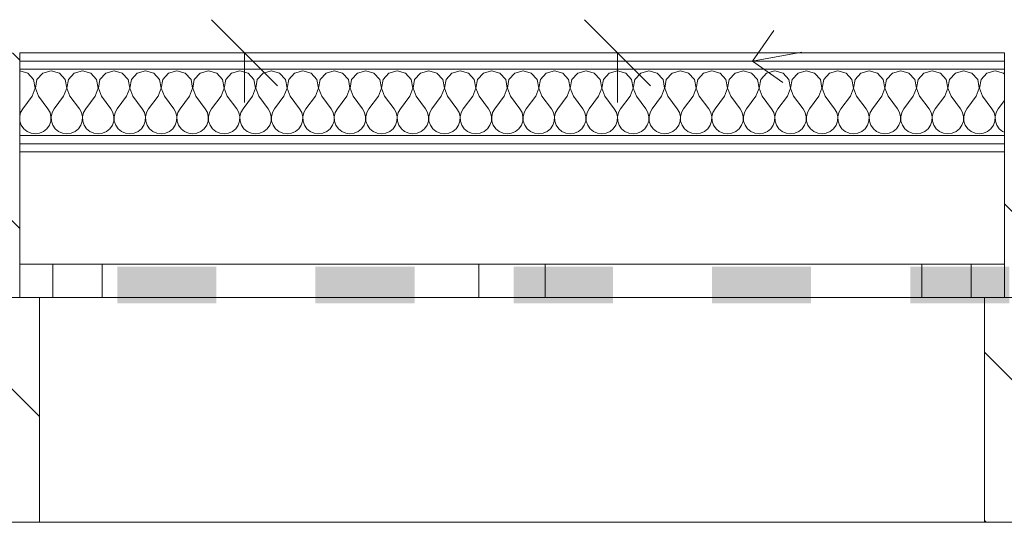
# Model space of a CAD drawing. Header units: millimetres. Extents: x -146116 to 602001, y -318793 to 100489.
# Tile 34 of 100: x 304709 to 306199, y -110307 to -109541. Entities that reach past the tile are written whole.
import ezdxf
from ezdxf.enums import TextEntityAlignment as Align

# ---------------------------------------------------------------- set-up
doc = ezdxf.new("R2010")
doc.units = ezdxf.units.MM
doc.header["$LTSCALE"] = 0.1
doc.header["$MEASUREMENT"] = 0
doc.linetypes.add('eks Rzut piętra I$0$Krawędzie ukryte', pattern=[391.222223, 282.222223, -109])
doc.layers.get('0').update_dxf_attribs({"color": 8})
for name, color, linetype, lineweight in [('eks Rzut piętra I$0$01 UWAGI_Nr_pióra__6', 8, 'Continuous', 13), ('eks Rzut piętra I$0$2D - Ogólne_Nr_pióra__38', 8, 'Continuous', 13), ('eks Rzut piętra I$0$Nowe_220-A Ściany_Nr_pióra__27', 8, 'Continuous', 25), ('eks Rzut piętra I$0$Nowe_320-W Umeblowanie_Nr_pióra__6', 8, 'Continuous', 13), ('eks Rzut piętra I$0$Nowe_Konstrukcja - Ściany zew_Nr_pióra__1', 8, 'Continuous', 13), ('eks Rzut piętra I$0$Nowe_Konstrukcja - Ściany zew_Nr_pióra__47', 8, 'Continuous', 15), ('eks Rzut piętra I$0$Nowe_Konstrukcja - Ściany zew_Nr_pióra__67', 8, 'Continuous', 13), ('eks Rzut piętra I$0$poziom_2 (1)_6_0_Nr_pióra__21_Nr_pióra__7', 8, 'Continuous', 18), ('eks Rzut piętra I$0$poziom_2 (1)_6_Konstrukcja - Ściany zew_Nr_pióra__107_Nr_pióra__12', 8, 'Continuous', 18), ('eks Rzut piętra I$0$poziom_2 (1)_6_Konstrukcja - Ściany zew_Nr_pióra__27_Nr_pióra__7', 8, 'Continuous', 18), ('eks Rzut piętra I$0$poziom_2 (1)_6_Konstrukcja - Ściany zew_Nr_pióra__87_Nr_pióra__6', 8, 'Continuous', 18), ('eks Rzut piętra I$0$poziom_2 (1)_6_Okna ArchiCADa_Nr_pióra__101_Nr_pióra__252', 8, 'Continuous', 18), ('eks Rzut piętra I$0$poziom_2 (1)_6_Okna ArchiCADa_Nr_pióra__27_Nr_pióra__7', 8, 'Continuous', 18), ('eks Rzut piętra I$0$poziom_2 (1)_6_Okna ArchiCADa_Nr_pióra__81_Nr_pióra__6', 8, 'Continuous', 18)]:
    doc.layers.add(name, color=color, linetype=linetype, lineweight=lineweight)
doc.layers.add('eks Rzut piętra I$0$Nowe_Konstrukcja - Ściany zew', color=8, linetype='Continuous')
doc.layers.add('REWIZJA_1', color=6, linetype='Continuous')
doc.styles.add('eks Rzut piętra I$0$GENERATED_STYLE_1', font='arial.ttf')
pattern_1 = [(135, (247705.95, -72963.92), (127.2792, 127.2792), [])]

# ---------------------------------------------------------------- blocks, each defined once
blk = doc.blocks.new('*X125')
at = {"layer": 'eks Rzut piętra I$0$2D - Ogólne_Nr_pióra__38', "linetype": 'Continuous', "lineweight": 13}
for points in [[(91050.6, -22954.6), (90997.3, -22954.6), (90997.3, -23104.6), (91050.6, -23104.6)], [(91050.6, -22954.6), (91050.6, -23104.6), (91053, -23104.6), (91053, -22954.6)], [(91050.6, -23254.6), (90997.3, -23254.6), (90997.3, -23404.6), (91050.6, -23404.6)], [(91050.6, -23254.6), (91050.6, -23404.6), (91053, -23404.6), (91053, -23254.6)], [(91050.6, -23554.6), (90997.3, -23554.6), (90997.3, -23704.6), (91050.6, -23704.6)], [(91050.6, -23554.6), (91050.6, -23704.6), (91053, -23704.6), (91053, -23554.6)], [(91050.6, -23854.6), (90997.3, -23854.6), (90997.3, -24004.6), (91050.6, -24004.6)], [(91050.6, -23854.6), (91050.6, -24004.6), (91053, -24004.6), (91053, -23854.6)], [(91050.6, -24154.6), (90997.3, -24154.6), (90997.3, -24304.6), (91050.6, -24304.6)], [(91050.6, -24154.6), (91050.6, -24304.6), (91053, -24304.6), (91053, -24154.6)]]:
    blk.add_hatch(color=30, dxfattribs=at).paths.add_polyline_path(points)
blk = doc.blocks.new('eks Rzut piętra I$0$ARROWHEAD_8')
at = {"color": 0, "linetype": 'Continuous', "lineweight": 0}
blk.add_line((0, 0), (-1, 0), dxfattribs=at)
at = {"color": 0, "linetype": 'Continuous', "lineweight": 0, "flags": 128}
blk.add_lwpolyline([(-0.525, 0.525), (0, 0), (-0.525, -0.525)], dxfattribs=at)
blk = doc.blocks.new('*X113')
at = {"layer": 'eks Rzut piętra I$0$Nowe_Konstrukcja - Ściany zew_Nr_pióra__1', "color": 7, "linetype": 'Continuous', "lineweight": 13}
for p, q in [((90704.9, -22963.7), (90701.3, -22976.2)), ((90706.5, -22962.2), (90704.9, -22963.7)), ((90746.1, -22962.2), (90758.5, -22971.4)), ((90758.5, -22971.4), (90764.2, -22974.6)), ((90764.2, -22974.6), (90770.6, -22976.1)), ((90770.6, -22976.1), (90777.2, -22975.8)), ((90777.2, -22975.8), (90783.4, -22973.7)), ((90783.4, -22973.7), (90788.8, -22970)), ((90788.8, -22970), (90793, -22964.9)), ((90793, -22964.9), (90794.2, -22962.2)), ((90701.3, -22976.2), (90704.9, -22988.7)), ((90704.9, -22988.7), (90714.5, -22997.5)), ((90739.4, -22995.2), (90758.5, -22981)), ((90764.2, -22977.8), (90758.5, -22981)), ((90770.6, -22976.3), (90764.2, -22977.8)), ((90777.2, -22976.6), (90770.6, -22976.3)), ((90783.4, -22978.7), (90777.2, -22976.6)), ((90788.8, -22982.4), (90783.4, -22978.7)), ((90793, -22987.5), (90788.8, -22982.4)), ((90795.7, -22993.5), (90793, -22987.5)), ((90714.5, -23002.5), (90704.9, -23011.3)), ((90714.5, -22997.5), (90727.3, -22999.9)), ((90727.3, -23000.1), (90714.5, -23002.5)), ((90727.3, -22999.9), (90739.4, -22995.2)), ((90739.4, -23004.8), (90727.3, -23000.1)), ((90739.4, -23004.8), (90758.5, -23019)), ((90796.6, -23000), (90795.7, -22993.5)), ((90795.7, -23006.5), (90796.6, -23000)), ((90704.9, -23011.3), (90701.3, -23023.8)), ((90758.5, -23019), (90764.2, -23022.2)), ((90783.4, -23021.3), (90788.8, -23017.6)), ((90788.8, -23017.6), (90793, -23012.5)), ((90793, -23012.5), (90795.7, -23006.5)), ((90701.3, -23023.8), (90704.9, -23036.3)), ((90739.4, -23042.9), (90758.5, -23028.6)), ((90764.2, -23025.4), (90758.5, -23028.6)), ((90764.2, -23022.2), (90770.6, -23023.7)), ((90770.6, -23023.9), (90764.2, -23025.4)), ((90770.6, -23023.7), (90777.2, -23023.4)), ((90777.2, -23024.2), (90770.6, -23023.9)), ((90777.2, -23023.4), (90783.4, -23021.3)), ((90783.4, -23026.3), (90777.2, -23024.2)), ((90788.8, -23030), (90783.4, -23026.3)), ((90793, -23035.1), (90788.8, -23030)), ((90795.7, -23041.1), (90793, -23035.1)), ((90704.9, -23036.3), (90714.5, -23045.1)), ((90714.5, -23050.1), (90704.9, -23058.9)), ((90714.5, -23045.1), (90727.3, -23047.5)), ((90727.3, -23047.7), (90714.5, -23050.1)), ((90727.3, -23047.5), (90739.4, -23042.9)), ((90739.4, -23052.4), (90727.3, -23047.7)), ((90796.6, -23047.6), (90795.7, -23041.1)), ((90795.7, -23054.1), (90796.6, -23047.6)), ((90704.9, -23058.9), (90701.3, -23071.4)), ((90739.4, -23052.4), (90758.5, -23066.7)), ((90783.4, -23068.9), (90788.8, -23065.2)), ((90788.8, -23065.2), (90793, -23060.1)), ((90793, -23060.1), (90795.7, -23054.1)), ((90701.3, -23071.4), (90704.9, -23083.9)), ((90739.4, -23090.5), (90758.5, -23076.2)), ((90758.5, -23066.7), (90764.2, -23069.8)), ((90764.2, -23073), (90758.5, -23076.2)), ((90764.2, -23069.8), (90770.6, -23071.3)), ((90770.6, -23071.5), (90764.2, -23073)), ((90770.6, -23071.3), (90777.2, -23071)), ((90777.2, -23071.8), (90770.6, -23071.5)), ((90777.2, -23071), (90783.4, -23068.9)), ((90783.4, -23073.9), (90777.2, -23071.8)), ((90788.8, -23077.7), (90783.4, -23073.9)), ((90793, -23082.7), (90788.8, -23077.7)), ((90704.9, -23083.9), (90714.5, -23092.7)), ((90714.5, -23092.7), (90727.3, -23095.1)), ((90727.3, -23095.1), (90739.4, -23090.5)), ((90795.7, -23088.7), (90793, -23082.7)), ((90796.6, -23095.2), (90795.7, -23088.7)), ((90704.9, -23106.5), (90701.3, -23119)), ((90714.5, -23097.8), (90704.9, -23106.5)), ((90727.3, -23095.3), (90714.5, -23097.8)), ((90739.4, -23100), (90727.3, -23095.3)), ((90739.4, -23100), (90758.5, -23114.3)), ((90788.8, -23112.8), (90793, -23107.8)), ((90793, -23107.8), (90795.7, -23101.7)), ((90795.7, -23101.7), (90796.6, -23095.2)), ((90701.3, -23119), (90704.9, -23131.6)), ((90739.4, -23138.1), (90758.5, -23123.8)), ((90758.5, -23114.3), (90764.2, -23117.5)), ((90764.2, -23120.6), (90758.5, -23123.8)), ((90764.2, -23117.5), (90770.6, -23119)), ((90770.6, -23119.1), (90764.2, -23120.6)), ((90770.6, -23119), (90777.2, -23118.6)), ((90777.2, -23119.5), (90770.6, -23119.1)), ((90777.2, -23118.6), (90783.4, -23116.5)), ((90783.4, -23121.6), (90777.2, -23119.5)), ((90783.4, -23116.5), (90788.8, -23112.8)), ((90788.8, -23125.3), (90783.4, -23121.6)), ((90704.9, -23131.6), (90714.5, -23140.3)), ((90727.3, -23142.8), (90739.4, -23138.1)), ((90793, -23130.3), (90788.8, -23125.3)), ((90795.7, -23136.4), (90793, -23130.3)), ((90796.6, -23142.9), (90795.7, -23136.4)), ((90704.9, -23154.1), (90701.3, -23166.7)), ((90714.5, -23145.4), (90704.9, -23154.1)), ((90714.5, -23140.3), (90727.3, -23142.8)), ((90727.3, -23143), (90714.5, -23145.4)), ((90739.4, -23147.6), (90727.3, -23143)), ((90739.4, -23147.6), (90758.5, -23161.9)), ((90793, -23155.4), (90795.7, -23149.4)), ((90795.7, -23149.4), (90796.6, -23142.9)), ((90701.3, -23166.7), (90704.9, -23179.2)), ((90758.5, -23161.9), (90764.2, -23165.1)), ((90764.2, -23168.2), (90758.5, -23171.4)), ((90764.2, -23165.1), (90770.6, -23166.6)), ((90770.6, -23166.8), (90764.2, -23168.2)), ((90770.6, -23166.6), (90777.2, -23166.3)), ((90777.2, -23167.1), (90770.6, -23166.8)), ((90777.2, -23166.3), (90783.4, -23164.2)), ((90783.4, -23169.2), (90777.2, -23167.1)), ((90783.4, -23164.2), (90788.8, -23160.4)), ((90788.8, -23172.9), (90783.4, -23169.2)), ((90788.8, -23160.4), (90793, -23155.4)), ((90704.9, -23179.2), (90714.5, -23188)), ((90739.4, -23185.7), (90758.5, -23171.4)), ((90793, -23178), (90788.8, -23172.9)), ((90795.7, -23184), (90793, -23178)), ((90796.6, -23190.5), (90795.7, -23184)), ((90714.5, -23193), (90704.9, -23201.8)), ((90714.5, -23188), (90727.3, -23190.4)), ((90727.3, -23190.6), (90714.5, -23193)), ((90727.3, -23190.4), (90739.4, -23185.7)), ((90739.4, -23195.2), (90727.3, -23190.6)), ((90739.4, -23195.2), (90758.5, -23209.5)), ((90793, -23203), (90795.7, -23197)), ((90795.7, -23197), (90796.6, -23190.5)), ((90704.9, -23201.8), (90701.3, -23214.3)), ((90758.5, -23209.5), (90764.2, -23212.7)), ((90764.2, -23212.7), (90770.6, -23214.2)), ((90770.6, -23214.2), (90777.2, -23213.9)), ((90777.2, -23213.9), (90783.4, -23211.8)), ((90783.4, -23211.8), (90788.8, -23208.1)), ((90788.8, -23208.1), (90793, -23203)), ((90701.3, -23214.3), (90704.9, -23226.8)), ((90704.9, -23226.8), (90714.5, -23235.6)), ((90739.4, -23233.3), (90758.5, -23219)), ((90764.2, -23215.9), (90758.5, -23219)), ((90770.6, -23214.4), (90764.2, -23215.9)), ((90777.2, -23214.7), (90770.6, -23214.4)), ((90783.4, -23216.8), (90777.2, -23214.7)), ((90788.8, -23220.5), (90783.4, -23216.8)), ((90793, -23225.6), (90788.8, -23220.5)), ((90795.7, -23231.6), (90793, -23225.6)), ((90714.5, -23240.6), (90704.9, -23249.4)), ((90714.5, -23235.6), (90727.3, -23238)), ((90727.3, -23238.2), (90714.5, -23240.6)), ((90727.3, -23238), (90739.4, -23233.3)), ((90739.4, -23242.9), (90727.3, -23238.2)), ((90739.4, -23242.9), (90758.5, -23257.1)), ((90796.6, -23238.1), (90795.7, -23231.6)), ((90795.7, -23244.6), (90796.6, -23238.1)), ((90704.9, -23249.4), (90701.3, -23261.9)), ((90758.5, -23257.1), (90764.2, -23260.3)), ((90783.4, -23259.4), (90788.8, -23255.7)), ((90788.8, -23255.7), (90793, -23250.6)), ((90793, -23250.6), (90795.7, -23244.6)), ((90701.3, -23261.9), (90704.9, -23274.4)), ((90739.4, -23281), (90758.5, -23266.7)), ((90764.2, -23263.5), (90758.5, -23266.7)), ((90764.2, -23260.3), (90770.6, -23261.8)), ((90770.6, -23262), (90764.2, -23263.5)), ((90770.6, -23261.8), (90777.2, -23261.5)), ((90777.2, -23262.3), (90770.6, -23262)), ((90777.2, -23261.5), (90783.4, -23259.4)), ((90783.4, -23264.4), (90777.2, -23262.3)), ((90788.8, -23268.1), (90783.4, -23264.4)), ((90793, -23273.2), (90788.8, -23268.1)), ((90795.7, -23279.2), (90793, -23273.2)), ((90704.9, -23274.4), (90714.5, -23283.2)), ((90714.5, -23288.2), (90704.9, -23297)), ((90714.5, -23283.2), (90727.3, -23285.6)), ((90727.3, -23285.8), (90714.5, -23288.2)), ((90727.3, -23285.6), (90739.4, -23281)), ((90739.4, -23290.5), (90727.3, -23285.8)), ((90796.6, -23285.7), (90795.7, -23279.2)), ((90795.7, -23292.2), (90796.6, -23285.7)), ((90704.9, -23297), (90701.3, -23309.5)), ((90739.4, -23290.5), (90758.5, -23304.8)), ((90783.4, -23307), (90788.8, -23303.3)), ((90788.8, -23303.3), (90793, -23298.2)), ((90793, -23298.2), (90795.7, -23292.2)), ((90701.3, -23309.5), (90704.9, -23322)), ((90739.4, -23328.6), (90758.5, -23314.3)), ((90758.5, -23304.8), (90764.2, -23307.9)), ((90764.2, -23311.1), (90758.5, -23314.3)), ((90764.2, -23307.9), (90770.6, -23309.4)), ((90770.6, -23309.6), (90764.2, -23311.1)), ((90770.6, -23309.4), (90777.2, -23309.1)), ((90777.2, -23309.9), (90770.6, -23309.6)), ((90777.2, -23309.1), (90783.4, -23307)), ((90783.4, -23312), (90777.2, -23309.9)), ((90788.8, -23315.8), (90783.4, -23312)), ((90793, -23320.8), (90788.8, -23315.8)), ((90704.9, -23322), (90714.5, -23330.8)), ((90714.5, -23330.8), (90727.3, -23333.2)), ((90727.3, -23333.2), (90739.4, -23328.6)), ((90795.7, -23326.8), (90793, -23320.8)), ((90796.6, -23333.3), (90795.7, -23326.8)), ((90795.7, -23339.8), (90796.6, -23333.3)), ((90704.9, -23344.6), (90701.3, -23357.1)), ((90714.5, -23335.8), (90704.9, -23344.6)), ((90727.3, -23333.4), (90714.5, -23335.8)), ((90739.4, -23338.1), (90727.3, -23333.4)), ((90739.4, -23338.1), (90758.5, -23352.4)), ((90788.8, -23350.9), (90793, -23345.9)), ((90793, -23345.9), (90795.7, -23339.8)), ((90701.3, -23357.1), (90704.9, -23369.7)), ((90739.4, -23376.2), (90758.5, -23361.9)), ((90758.5, -23352.4), (90764.2, -23355.6)), ((90764.2, -23358.7), (90758.5, -23361.9)), ((90764.2, -23355.6), (90770.6, -23357)), ((90770.6, -23357.2), (90764.2, -23358.7)), ((90770.6, -23357), (90777.2, -23356.7)), ((90777.2, -23357.6), (90770.6, -23357.2)), ((90777.2, -23356.7), (90783.4, -23354.6)), ((90783.4, -23359.7), (90777.2, -23357.6)), ((90783.4, -23354.6), (90788.8, -23350.9)), ((90788.8, -23363.4), (90783.4, -23359.7)), ((90704.9, -23369.7), (90714.5, -23378.4)), ((90727.3, -23380.9), (90739.4, -23376.2)), ((90793, -23368.4), (90788.8, -23363.4)), ((90795.7, -23374.4), (90793, -23368.4)), ((90796.6, -23381), (90795.7, -23374.4)), ((90704.9, -23392.2), (90701.3, -23404.8)), ((90714.5, -23383.5), (90704.9, -23392.2)), ((90714.5, -23378.4), (90727.3, -23380.9)), ((90727.3, -23381), (90714.5, -23383.5)), ((90739.4, -23385.7), (90727.3, -23381)), ((90739.4, -23385.7), (90758.5, -23400)), ((90793, -23393.5), (90795.7, -23387.5)), ((90795.7, -23387.5), (90796.6, -23381)), ((90701.3, -23404.8), (90704.9, -23417.3)), ((90758.5, -23400), (90764.2, -23403.2)), ((90764.2, -23406.3), (90758.5, -23409.5)), ((90764.2, -23403.2), (90770.6, -23404.7)), ((90770.6, -23404.9), (90764.2, -23406.3)), ((90770.6, -23404.7), (90777.2, -23404.3)), ((90777.2, -23405.2), (90770.6, -23404.9)), ((90777.2, -23404.3), (90783.4, -23402.2)), ((90783.4, -23407.3), (90777.2, -23405.2)), ((90783.4, -23402.2), (90788.8, -23398.5)), ((90788.8, -23411), (90783.4, -23407.3)), ((90788.8, -23398.5), (90793, -23393.5)), ((90704.9, -23417.3), (90714.5, -23426.1)), ((90739.4, -23423.8), (90758.5, -23409.5)), ((90793, -23416.1), (90788.8, -23411)), ((90795.7, -23422.1), (90793, -23416.1)), ((90796.6, -23428.6), (90795.7, -23422.1)), ((90714.5, -23431.1), (90704.9, -23439.9)), ((90714.5, -23426.1), (90727.3, -23428.5)), ((90727.3, -23428.7), (90714.5, -23431.1)), ((90727.3, -23428.5), (90739.4, -23423.8)), ((90739.4, -23433.3), (90727.3, -23428.7)), ((90739.4, -23433.3), (90758.5, -23447.6)), ((90793, -23441.1), (90795.7, -23435.1)), ((90795.7, -23435.1), (90796.6, -23428.6)), ((90704.9, -23439.9), (90701.3, -23452.4)), ((90701.3, -23452.4), (90704.9, -23464.9)), ((90758.5, -23447.6), (90764.2, -23450.8)), ((90764.2, -23450.8), (90770.6, -23452.3)), ((90770.6, -23452.5), (90764.2, -23454)), ((90770.6, -23452.3), (90777.2, -23452)), ((90777.2, -23452.8), (90770.6, -23452.5)), ((90777.2, -23452), (90783.4, -23449.9)), ((90783.4, -23449.9), (90788.8, -23446.1)), ((90788.8, -23446.1), (90793, -23441.1)), ((90704.9, -23464.9), (90714.5, -23473.7)), ((90739.4, -23471.4), (90758.5, -23457.1)), ((90764.2, -23454), (90758.5, -23457.1)), ((90783.4, -23454.9), (90777.2, -23452.8)), ((90788.8, -23458.6), (90783.4, -23454.9)), ((90793, -23463.7), (90788.8, -23458.6)), ((90795.7, -23469.7), (90793, -23463.7)), ((90714.5, -23478.7), (90704.9, -23487.5)), ((90714.5, -23473.7), (90727.3, -23476.1)), ((90727.3, -23476.3), (90714.5, -23478.7)), ((90727.3, -23476.1), (90739.4, -23471.4)), ((90739.4, -23481), (90727.3, -23476.3)), ((90739.4, -23481), (90758.5, -23495.2)), ((90796.6, -23476.2), (90795.7, -23469.7)), ((90795.7, -23482.7), (90796.6, -23476.2)), ((90704.9, -23487.5), (90701.3, -23500)), ((90758.5, -23495.2), (90764.2, -23498.4)), ((90783.4, -23497.5), (90788.8, -23493.8)), ((90788.8, -23493.8), (90793, -23488.7)), ((90793, -23488.7), (90795.7, -23482.7)), ((90701.3, -23500), (90704.9, -23512.5)), ((90739.4, -23519), (90758.5, -23504.8)), ((90764.2, -23501.6), (90758.5, -23504.8)), ((90764.2, -23498.4), (90770.6, -23499.9)), ((90770.6, -23500.1), (90764.2, -23501.6)), ((90770.6, -23499.9), (90777.2, -23499.6)), ((90777.2, -23500.4), (90770.6, -23500.1)), ((90777.2, -23499.6), (90783.4, -23497.5)), ((90783.4, -23502.5), (90777.2, -23500.4)), ((90788.8, -23506.2), (90783.4, -23502.5)), ((90793, -23511.3), (90788.8, -23506.2)), ((90795.7, -23517.3), (90793, -23511.3)), ((90704.9, -23512.5), (90714.5, -23521.3)), ((90714.5, -23526.3), (90704.9, -23535.1)), ((90714.5, -23521.3), (90727.3, -23523.7)), ((90727.3, -23523.9), (90714.5, -23526.3)), ((90727.3, -23523.7), (90739.4, -23519)), ((90739.4, -23528.6), (90727.3, -23523.9)), ((90796.6, -23523.8), (90795.7, -23517.3)), ((90795.7, -23530.3), (90796.6, -23523.8)), ((90704.9, -23535.1), (90701.3, -23547.6)), ((90739.4, -23528.6), (90758.5, -23542.9)), ((90783.4, -23545.1), (90788.8, -23541.4)), ((90788.8, -23541.4), (90793, -23536.3)), ((90793, -23536.3), (90795.7, -23530.3)), ((90701.3, -23547.6), (90704.9, -23560.1)), ((90739.4, -23566.7), (90758.5, -23552.4)), ((90758.5, -23542.9), (90764.2, -23546)), ((90764.2, -23549.2), (90758.5, -23552.4)), ((90764.2, -23546), (90770.6, -23547.5)), ((90770.6, -23547.7), (90764.2, -23549.2)), ((90770.6, -23547.5), (90777.2, -23547.2)), ((90777.2, -23548), (90770.6, -23547.7)), ((90777.2, -23547.2), (90783.4, -23545.1)), ((90783.4, -23550.1), (90777.2, -23548)), ((90788.8, -23553.9), (90783.4, -23550.1)), ((90793, -23558.9), (90788.8, -23553.9)), ((90704.9, -23560.1), (90714.5, -23568.9)), ((90714.5, -23568.9), (90727.3, -23571.3)), ((90727.3, -23571.5), (90714.5, -23573.9)), ((90727.3, -23571.3), (90739.4, -23566.7)), ((90739.4, -23576.2), (90727.3, -23571.5)), ((90795.7, -23564.9), (90793, -23558.9)), ((90796.6, -23571.4), (90795.7, -23564.9)), ((90795.7, -23577.9), (90796.6, -23571.4)), ((90704.9, -23582.7), (90701.3, -23595.2)), ((90714.5, -23573.9), (90704.9, -23582.7)), ((90739.4, -23576.2), (90758.5, -23590.5)), ((90788.8, -23589), (90793, -23583.9)), ((90793, -23583.9), (90795.7, -23577.9)), ((90701.3, -23595.2), (90704.9, -23607.8)), ((90739.4, -23614.3), (90758.5, -23600)), ((90758.5, -23590.5), (90764.2, -23593.7)), ((90764.2, -23596.8), (90758.5, -23600)), ((90764.2, -23593.7), (90770.6, -23595.1)), ((90770.6, -23595.3), (90764.2, -23596.8)), ((90770.6, -23595.1), (90777.2, -23594.8)), ((90777.2, -23595.7), (90770.6, -23595.3)), ((90777.2, -23594.8), (90783.4, -23592.7)), ((90783.4, -23597.8), (90777.2, -23595.7)), ((90783.4, -23592.7), (90788.8, -23589)), ((90788.8, -23601.5), (90783.4, -23597.8)), ((90793, -23606.5), (90788.8, -23601.5)), ((90704.9, -23607.8), (90714.5, -23616.5)), ((90727.3, -23619), (90739.4, -23614.3)), ((90795.7, -23612.5), (90793, -23606.5)), ((90796.6, -23619), (90795.7, -23612.5)), ((90704.9, -23630.3), (90701.3, -23642.9)), ((90714.5, -23621.6), (90704.9, -23630.3)), ((90714.5, -23616.5), (90727.3, -23619)), ((90727.3, -23619.1), (90714.5, -23621.6)), ((90739.4, -23623.8), (90727.3, -23619.1)), ((90739.4, -23623.8), (90758.5, -23638.1)), ((90793, -23631.6), (90795.7, -23625.6)), ((90795.7, -23625.6), (90796.6, -23619)), ((90701.3, -23642.9), (90704.9, -23655.4)), ((90758.5, -23638.1), (90764.2, -23641.3)), ((90764.2, -23644.4), (90758.5, -23647.6)), ((90764.2, -23641.3), (90770.6, -23642.8)), ((90770.6, -23643), (90764.2, -23644.4)), ((90770.6, -23642.8), (90777.2, -23642.4)), ((90777.2, -23643.3), (90770.6, -23643)), ((90777.2, -23642.4), (90783.4, -23640.3)), ((90783.4, -23645.4), (90777.2, -23643.3)), ((90783.4, -23640.3), (90788.8, -23636.6)), ((90788.8, -23649.1), (90783.4, -23645.4)), ((90788.8, -23636.6), (90793, -23631.6)), ((90704.9, -23655.4), (90714.5, -23664.2)), ((90739.4, -23661.9), (90758.5, -23647.6)), ((90793, -23654.1), (90788.8, -23649.1)), ((90795.7, -23660.2), (90793, -23654.1)), ((90796.6, -23666.7), (90795.7, -23660.2)), ((90714.5, -23669.2), (90704.9, -23678)), ((90714.5, -23664.2), (90727.3, -23666.6)), ((90727.3, -23666.8), (90714.5, -23669.2)), ((90727.3, -23666.6), (90739.4, -23661.9)), ((90739.4, -23671.4), (90727.3, -23666.8)), ((90739.4, -23671.4), (90758.5, -23685.7)), ((90793, -23679.2), (90795.7, -23673.2)), ((90795.7, -23673.2), (90796.6, -23666.7)), ((90704.9, -23678), (90701.3, -23690.5)), ((90701.3, -23690.5), (90704.9, -23703)), ((90758.5, -23685.7), (90764.2, -23688.9)), ((90764.2, -23688.9), (90770.6, -23690.4)), ((90770.6, -23690.6), (90764.2, -23692.1)), ((90770.6, -23690.4), (90777.2, -23690.1)), ((90777.2, -23690.9), (90770.6, -23690.6)), ((90777.2, -23690.1), (90783.4, -23688)), ((90783.4, -23693), (90777.2, -23690.9)), ((90783.4, -23688), (90788.8, -23684.2)), ((90788.8, -23684.2), (90793, -23679.2)), ((90704.9, -23703), (90714.5, -23711.8)), ((90739.4, -23709.5), (90758.5, -23695.2)), ((90764.2, -23692.1), (90758.5, -23695.2)), ((90788.8, -23696.7), (90783.4, -23693)), ((90793, -23701.8), (90788.8, -23696.7)), ((90795.7, -23707.8), (90793, -23701.8)), ((90714.5, -23716.8), (90704.9, -23725.6)), ((90714.5, -23711.8), (90727.3, -23714.2)), ((90727.3, -23714.4), (90714.5, -23716.8)), ((90727.3, -23714.2), (90739.4, -23709.5)), ((90739.4, -23719), (90727.3, -23714.4)), ((90739.4, -23719), (90758.5, -23733.3)), ((90793, -23726.8), (90795.7, -23720.8)), ((90796.6, -23714.3), (90795.7, -23707.8)), ((90795.7, -23720.8), (90796.6, -23714.3)), ((90704.9, -23725.6), (90701.3, -23738.1)), ((90758.5, -23733.3), (90764.2, -23736.5)), ((90777.2, -23737.7), (90783.4, -23735.6)), ((90783.4, -23735.6), (90788.8, -23731.9)), ((90788.8, -23731.9), (90793, -23726.8)), ((90701.3, -23738.1), (90704.9, -23750.6)), ((90739.4, -23757.1), (90758.5, -23742.9)), ((90764.2, -23739.7), (90758.5, -23742.9)), ((90764.2, -23736.5), (90770.6, -23738)), ((90770.6, -23738.2), (90764.2, -23739.7)), ((90770.6, -23738), (90777.2, -23737.7)), ((90777.2, -23738.5), (90770.6, -23738.2)), ((90783.4, -23740.6), (90777.2, -23738.5)), ((90788.8, -23744.3), (90783.4, -23740.6)), ((90793, -23749.4), (90788.8, -23744.3)), ((90795.7, -23755.4), (90793, -23749.4)), ((90704.9, -23750.6), (90714.5, -23759.4)), ((90714.5, -23764.4), (90704.9, -23773.2)), ((90714.5, -23759.4), (90727.3, -23761.8)), ((90727.3, -23762), (90714.5, -23764.4)), ((90727.3, -23761.8), (90739.4, -23757.1)), ((90739.4, -23766.7), (90727.3, -23762)), ((90796.6, -23761.9), (90795.7, -23755.4)), ((90795.7, -23768.4), (90796.6, -23761.9)), ((90704.9, -23773.2), (90701.3, -23785.7)), ((90739.4, -23766.7), (90758.5, -23781)), ((90783.4, -23783.2), (90788.8, -23779.5)), ((90788.8, -23779.5), (90793, -23774.4)), ((90793, -23774.4), (90795.7, -23768.4)), ((90701.3, -23785.7), (90704.9, -23798.2)), ((90739.4, -23804.8), (90758.5, -23790.5)), ((90758.5, -23781), (90764.2, -23784.1)), ((90764.2, -23787.3), (90758.5, -23790.5)), ((90764.2, -23784.1), (90770.6, -23785.6)), ((90770.6, -23785.8), (90764.2, -23787.3)), ((90770.6, -23785.6), (90777.2, -23785.3)), ((90777.2, -23786.1), (90770.6, -23785.8)), ((90777.2, -23785.3), (90783.4, -23783.2)), ((90783.4, -23788.2), (90777.2, -23786.1)), ((90788.8, -23791.9), (90783.4, -23788.2)), ((90793, -23797), (90788.8, -23791.9)), ((90704.9, -23798.2), (90714.5, -23807)), ((90714.5, -23807), (90727.3, -23809.4)), ((90727.3, -23809.6), (90714.5, -23812)), ((90727.3, -23809.4), (90739.4, -23804.8)), ((90739.4, -23814.3), (90727.3, -23809.6)), ((90795.7, -23803), (90793, -23797)), ((90796.6, -23809.5), (90795.7, -23803)), ((90795.7, -23816), (90796.6, -23809.5)), ((90704.9, -23820.8), (90701.3, -23833.3)), ((90714.5, -23812), (90704.9, -23820.8)), ((90739.4, -23814.3), (90758.5, -23828.6)), ((90788.8, -23827.1), (90793, -23822)), ((90793, -23822), (90795.7, -23816)), ((90701.3, -23833.3), (90704.9, -23845.9)), ((90739.4, -23852.4), (90758.5, -23838.1)), ((90758.5, -23828.6), (90764.2, -23831.8)), ((90764.2, -23834.9), (90758.5, -23838.1)), ((90764.2, -23831.8), (90770.6, -23833.2)), ((90770.6, -23833.4), (90764.2, -23834.9)), ((90770.6, -23833.2), (90777.2, -23832.9)), ((90777.2, -23833.7), (90770.6, -23833.4)), ((90777.2, -23832.9), (90783.4, -23830.8)), ((90783.4, -23835.8), (90777.2, -23833.7)), ((90783.4, -23830.8), (90788.8, -23827.1)), ((90788.8, -23839.6), (90783.4, -23835.8)), ((90793, -23844.6), (90788.8, -23839.6)), ((90704.9, -23845.9), (90714.5, -23854.6)), ((90714.5, -23854.6), (90727.3, -23857)), ((90727.3, -23857), (90739.4, -23852.4)), ((90795.7, -23850.6), (90793, -23844.6)), ((90796.6, -23857.1), (90795.7, -23850.6)), ((90704.9, -23868.4), (90701.3, -23881)), ((90714.5, -23859.7), (90704.9, -23868.4)), ((90727.3, -23857.2), (90714.5, -23859.7)), ((90739.4, -23861.9), (90727.3, -23857.2)), ((90739.4, -23861.9), (90758.5, -23876.2)), ((90788.8, -23874.7), (90793, -23869.7)), ((90793, -23869.7), (90795.7, -23863.6)), ((90795.7, -23863.6), (90796.6, -23857.1)), ((90701.3, -23881), (90704.9, -23893.5)), ((90758.5, -23876.2), (90764.2, -23879.4)), ((90764.2, -23882.5), (90758.5, -23885.7)), ((90764.2, -23879.4), (90770.6, -23880.9)), ((90770.6, -23881), (90764.2, -23882.5)), ((90770.6, -23880.9), (90777.2, -23880.5)), ((90777.2, -23881.4), (90770.6, -23881)), ((90777.2, -23880.5), (90783.4, -23878.4)), ((90783.4, -23883.5), (90777.2, -23881.4)), ((90783.4, -23878.4), (90788.8, -23874.7)), ((90788.8, -23887.2), (90783.4, -23883.5)), ((90704.9, -23893.5), (90714.5, -23902.2)), ((90739.4, -23900), (90758.5, -23885.7)), ((90793, -23892.2), (90788.8, -23887.2)), ((90795.7, -23898.3), (90793, -23892.2)), ((90796.6, -23904.8), (90795.7, -23898.3)), ((90714.5, -23907.3), (90704.9, -23916.1)), ((90714.5, -23902.2), (90727.3, -23904.7)), ((90727.3, -23904.9), (90714.5, -23907.3)), ((90727.3, -23904.7), (90739.4, -23900)), ((90739.4, -23909.5), (90727.3, -23904.9)), ((90739.4, -23909.5), (90758.5, -23923.8)), ((90793, -23917.3), (90795.7, -23911.3)), ((90795.7, -23911.3), (90796.6, -23904.8)), ((90704.9, -23916.1), (90701.3, -23928.6)), ((90701.3, -23928.6), (90704.9, -23941.1)), ((90758.5, -23923.8), (90764.2, -23927)), ((90764.2, -23927), (90770.6, -23928.5)), ((90770.6, -23928.7), (90764.2, -23930.2)), ((90770.6, -23928.5), (90777.2, -23928.2)), ((90777.2, -23929), (90770.6, -23928.7)), ((90777.2, -23928.2), (90783.4, -23926.1)), ((90783.4, -23931.1), (90777.2, -23929)), ((90783.4, -23926.1), (90788.8, -23922.3)), ((90788.8, -23922.3), (90793, -23917.3)), ((90704.9, -23941.1), (90714.5, -23949.9)), ((90739.4, -23947.6), (90758.5, -23933.3)), ((90764.2, -23930.2), (90758.5, -23933.3)), ((90788.8, -23934.8), (90783.4, -23931.1)), ((90793, -23939.9), (90788.8, -23934.8)), ((90795.7, -23945.9), (90793, -23939.9)), ((90714.5, -23954.9), (90704.9, -23963.7)), ((90714.5, -23949.9), (90727.3, -23952.3)), ((90727.3, -23952.5), (90714.5, -23954.9)), ((90727.3, -23952.3), (90739.4, -23947.6)), ((90739.4, -23957.1), (90727.3, -23952.5)), ((90739.4, -23957.1), (90758.5, -23971.4)), ((90793, -23964.9), (90795.7, -23958.9)), ((90796.6, -23952.4), (90795.7, -23945.9)), ((90795.7, -23958.9), (90796.6, -23952.4)), ((90704.9, -23963.7), (90701.3, -23976.2)), ((90758.5, -23971.4), (90764.2, -23974.6)), ((90777.2, -23975.8), (90783.4, -23973.7)), ((90783.4, -23973.7), (90788.8, -23970)), ((90788.8, -23970), (90793, -23964.9)), ((90701.3, -23976.2), (90704.9, -23988.7)), ((90704.9, -23988.7), (90714.5, -23997.5)), ((90739.4, -23995.2), (90758.5, -23981)), ((90764.2, -23977.8), (90758.5, -23981)), ((90764.2, -23974.6), (90770.6, -23976.1)), ((90770.6, -23976.3), (90764.2, -23977.8)), ((90770.6, -23976.1), (90777.2, -23975.8)), ((90777.2, -23976.6), (90770.6, -23976.3)), ((90783.4, -23978.7), (90777.2, -23976.6)), ((90788.8, -23982.4), (90783.4, -23978.7)), ((90793, -23987.5), (90788.8, -23982.4)), ((90795.7, -23993.5), (90793, -23987.5)), ((90714.5, -24002.5), (90704.9, -24011.3)), ((90714.5, -23997.5), (90727.3, -23999.9)), ((90727.3, -24000.1), (90714.5, -24002.5)), ((90727.3, -23999.9), (90739.4, -23995.2)), ((90739.4, -24004.8), (90727.3, -24000.1)), ((90796.6, -24000), (90795.7, -23993.5)), ((90795.7, -24006.5), (90796.6, -24000)), ((90704.9, -24011.3), (90701.3, -24023.8)), ((90739.4, -24004.8), (90758.5, -24019)), ((90783.4, -24021.3), (90788.8, -24017.6)), ((90788.8, -24017.6), (90793, -24012.5)), ((90793, -24012.5), (90795.7, -24006.5)), ((90701.3, -24023.8), (90704.9, -24036.3)), ((90739.4, -24042.9), (90758.5, -24028.6)), ((90758.5, -24019), (90764.2, -24022.2)), ((90764.2, -24025.4), (90758.5, -24028.6)), ((90764.2, -24022.2), (90770.6, -24023.7)), ((90770.6, -24023.9), (90764.2, -24025.4)), ((90770.6, -24023.7), (90777.2, -24023.4)), ((90777.2, -24024.2), (90770.6, -24023.9)), ((90777.2, -24023.4), (90783.4, -24021.3)), ((90783.4, -24026.3), (90777.2, -24024.2)), ((90788.8, -24030), (90783.4, -24026.3)), ((90793, -24035.1), (90788.8, -24030)), ((90704.9, -24036.3), (90714.5, -24045.1)), ((90714.5, -24045.1), (90727.3, -24047.5)), ((90727.3, -24047.7), (90714.5, -24050.1)), ((90727.3, -24047.5), (90739.4, -24042.9)), ((90739.4, -24052.4), (90727.3, -24047.7)), ((90795.7, -24041.1), (90793, -24035.1)), ((90796.6, -24047.6), (90795.7, -24041.1)), ((90795.7, -24054.1), (90796.6, -24047.6)), ((90704.9, -24058.9), (90701.3, -24071.4)), ((90714.5, -24050.1), (90704.9, -24058.9)), ((90739.4, -24052.4), (90758.5, -24066.7)), ((90788.8, -24065.2), (90793, -24060.1)), ((90793, -24060.1), (90795.7, -24054.1)), ((90701.3, -24071.4), (90704.9, -24083.9)), ((90739.4, -24090.5), (90758.5, -24076.2)), ((90758.5, -24066.7), (90764.2, -24069.8)), ((90764.2, -24073), (90758.5, -24076.2)), ((90764.2, -24069.8), (90770.6, -24071.3)), ((90770.6, -24071.5), (90764.2, -24073)), ((90770.6, -24071.3), (90777.2, -24071)), ((90777.2, -24071.8), (90770.6, -24071.5)), ((90777.2, -24071), (90783.4, -24068.9)), ((90783.4, -24073.9), (90777.2, -24071.8)), ((90783.4, -24068.9), (90788.8, -24065.2)), ((90788.8, -24077.7), (90783.4, -24073.9)), ((90793, -24082.7), (90788.8, -24077.7)), ((90704.9, -24083.9), (90714.5, -24092.7)), ((90714.5, -24092.7), (90727.3, -24095.1)), ((90727.3, -24095.1), (90739.4, -24090.5)), ((90795.7, -24088.7), (90793, -24082.7)), ((90796.6, -24095.2), (90795.7, -24088.7)), ((90704.9, -24106.5), (90701.3, -24119)), ((90714.5, -24097.8), (90704.9, -24106.5)), ((90727.3, -24095.3), (90714.5, -24097.8)), ((90739.4, -24100), (90727.3, -24095.3)), ((90739.4, -24100), (90758.5, -24114.3)), ((90788.8, -24112.8), (90793, -24107.8)), ((90793, -24107.8), (90795.7, -24101.7)), ((90795.7, -24101.7), (90796.6, -24095.2)), ((90701.3, -24119), (90704.9, -24131.6)), ((90758.5, -24114.3), (90764.2, -24117.5)), ((90764.2, -24120.6), (90758.5, -24123.8)), ((90764.2, -24117.5), (90770.6, -24119)), ((90770.6, -24119.1), (90764.2, -24120.6)), ((90770.6, -24119), (90777.2, -24118.6)), ((90777.2, -24119.5), (90770.6, -24119.1)), ((90777.2, -24118.6), (90783.4, -24116.5)), ((90783.4, -24121.6), (90777.2, -24119.5)), ((90783.4, -24116.5), (90788.8, -24112.8)), ((90788.8, -24125.3), (90783.4, -24121.6)), ((90704.9, -24131.6), (90714.5, -24140.3)), ((90739.4, -24138.1), (90758.5, -24123.8)), ((90793, -24130.3), (90788.8, -24125.3)), ((90795.7, -24136.4), (90793, -24130.3)), ((90796.6, -24142.9), (90795.7, -24136.4)), ((90714.5, -24145.4), (90704.9, -24154.1)), ((90714.5, -24140.3), (90727.3, -24142.8)), ((90727.3, -24143), (90714.5, -24145.4)), ((90727.3, -24142.8), (90739.4, -24138.1)), ((90739.4, -24147.6), (90727.3, -24143)), ((90739.4, -24147.6), (90758.5, -24161.9)), ((90793, -24155.4), (90795.7, -24149.4)), ((90795.7, -24149.4), (90796.6, -24142.9)), ((90704.9, -24154.1), (90701.3, -24166.7)), ((90701.3, -24166.7), (90704.9, -24179.2)), ((90758.5, -24161.9), (90764.2, -24165.1)), ((90764.2, -24165.1), (90770.6, -24166.6)), ((90770.6, -24166.8), (90764.2, -24168.2)), ((90770.6, -24166.6), (90777.2, -24166.3)), ((90777.2, -24167.1), (90770.6, -24166.8)), ((90777.2, -24166.3), (90783.4, -24164.2)), ((90783.4, -24169.2), (90777.2, -24167.1)), ((90783.4, -24164.2), (90788.8, -24160.4)), ((90788.8, -24160.4), (90793, -24155.4)), ((90704.9, -24179.2), (90714.5, -24188)), ((90739.4, -24185.7), (90758.5, -24171.4)), ((90764.2, -24168.2), (90758.5, -24171.4)), ((90788.8, -24172.9), (90783.4, -24169.2)), ((90793, -24178), (90788.8, -24172.9)), ((90795.7, -24184), (90793, -24178)), ((90714.5, -24193), (90704.9, -24201.8)), ((90714.5, -24188), (90727.3, -24190.4)), ((90727.3, -24190.6), (90714.5, -24193)), ((90727.3, -24190.4), (90739.4, -24185.7)), ((90739.4, -24195.2), (90727.3, -24190.6)), ((90739.4, -24195.2), (90758.5, -24209.5)), ((90793, -24203), (90795.7, -24197)), ((90796.6, -24190.5), (90795.7, -24184)), ((90795.7, -24197), (90796.6, -24190.5)), ((90704.9, -24201.8), (90701.3, -24214.3)), ((90758.5, -24209.5), (90764.2, -24212.7)), ((90777.2, -24213.9), (90783.4, -24211.8)), ((90783.4, -24211.8), (90788.8, -24208.1)), ((90788.8, -24208.1), (90793, -24203)), ((90701.3, -24214.3), (90704.9, -24226.8)), ((90704.9, -24226.8), (90714.5, -24235.6)), ((90739.4, -24233.3), (90758.5, -24219)), ((90764.2, -24215.9), (90758.5, -24219)), ((90764.2, -24212.7), (90770.6, -24214.2)), ((90770.6, -24214.4), (90764.2, -24215.9)), ((90770.6, -24214.2), (90777.2, -24213.9)), ((90777.2, -24214.7), (90770.6, -24214.4)), ((90783.4, -24216.8), (90777.2, -24214.7)), ((90788.8, -24220.5), (90783.4, -24216.8)), ((90793, -24225.6), (90788.8, -24220.5)), ((90795.7, -24231.6), (90793, -24225.6)), ((90714.5, -24240.6), (90704.9, -24249.4)), ((90714.5, -24235.6), (90727.3, -24238)), ((90727.3, -24238.2), (90714.5, -24240.6)), ((90727.3, -24238), (90739.4, -24233.3)), ((90739.4, -24242.9), (90727.3, -24238.2)), ((90796.6, -24238.1), (90795.7, -24231.6)), ((90795.7, -24244.6), (90796.6, -24238.1)), ((90704.9, -24249.4), (90701.3, -24261.9)), ((90739.4, -24242.9), (90758.5, -24257.1)), ((90758.5, -24257.1), (90764.2, -24260.3)), ((90783.4, -24259.4), (90788.8, -24255.7)), ((90788.8, -24255.7), (90793, -24250.6)), ((90793, -24250.6), (90795.7, -24244.6)), ((90701.3, -24261.9), (90704.9, -24274.4)), ((90739.4, -24281), (90758.5, -24266.7)), ((90764.2, -24263.5), (90758.5, -24266.7)), ((90764.2, -24260.3), (90770.6, -24261.8)), ((90770.6, -24262), (90764.2, -24263.5)), ((90770.6, -24261.8), (90777.2, -24261.5)), ((90777.2, -24262.3), (90770.6, -24262)), ((90777.2, -24261.5), (90783.4, -24259.4)), ((90783.4, -24264.4), (90777.2, -24262.3)), ((90788.8, -24268.1), (90783.4, -24264.4)), ((90793, -24273.2), (90788.8, -24268.1)), ((90704.9, -24274.4), (90714.5, -24283.2)), ((90714.5, -24283.2), (90727.3, -24285.6)), ((90727.3, -24285.8), (90714.5, -24288.2)), ((90727.3, -24285.6), (90739.4, -24281)), ((90739.4, -24290.5), (90727.3, -24285.8)), ((90795.7, -24279.2), (90793, -24273.2)), ((90796.6, -24285.7), (90795.7, -24279.2)), ((90795.7, -24292.2), (90796.6, -24285.7)), ((90704.9, -24297), (90701.3, -24309.5)), ((90714.5, -24288.2), (90704.9, -24297)), ((90739.4, -24290.5), (90758.5, -24304.8)), ((90788.8, -24303.3), (90793, -24298.2)), ((90793, -24298.2), (90795.7, -24292.2)), ((90701.3, -24309.5), (90704.9, -24322)), ((90739.4, -24328.6), (90758.5, -24314.3)), ((90758.5, -24304.8), (90764.2, -24307.9)), ((90764.2, -24311.1), (90758.5, -24314.3)), ((90764.2, -24307.9), (90770.6, -24309.4)), ((90770.6, -24309.6), (90764.2, -24311.1)), ((90770.6, -24309.4), (90777.2, -24309.1)), ((90777.2, -24309.9), (90770.6, -24309.6)), ((90777.2, -24309.1), (90783.4, -24307)), ((90783.4, -24312), (90777.2, -24309.9)), ((90783.4, -24307), (90788.8, -24303.3)), ((90788.8, -24315.8), (90783.4, -24312)), ((90793, -24320.8), (90788.8, -24315.8)), ((90704.9, -24322), (90714.5, -24330.8)), ((90714.5, -24330.8), (90727.3, -24333.2)), ((90727.3, -24333.2), (90739.4, -24328.6)), ((90795.7, -24326.8), (90793, -24320.8)), ((90796.6, -24333.3), (90795.7, -24326.8)), ((90704.9, -24344.6), (90701.3, -24357.1)), ((90714.5, -24335.8), (90704.9, -24344.6)), ((90727.3, -24333.4), (90714.5, -24335.8)), ((90739.4, -24338.1), (90727.3, -24333.4)), ((90739.4, -24338.1), (90758.5, -24352.4)), ((90788.8, -24350.9), (90793, -24345.9)), ((90793, -24345.9), (90795.7, -24339.8)), ((90795.7, -24339.8), (90796.6, -24333.3)), ((90701.3, -24357.1), (90704.9, -24369.7)), ((90758.5, -24352.4), (90764.2, -24355.6)), ((90764.2, -24358.7), (90758.5, -24361.9)), ((90764.2, -24355.6), (90770.6, -24357)), ((90770.6, -24357.2), (90764.2, -24358.7)), ((90770.6, -24357), (90777.2, -24356.7)), ((90777.2, -24357.6), (90770.6, -24357.2)), ((90777.2, -24356.7), (90783.4, -24354.6)), ((90783.4, -24359.7), (90777.2, -24357.6)), ((90783.4, -24354.6), (90788.8, -24350.9)), ((90788.8, -24363.4), (90783.4, -24359.7)), ((90704.9, -24369.7), (90714.5, -24378.4)), ((90727.3, -24380.9), (90739.4, -24376.2)), ((90739.4, -24376.2), (90758.5, -24361.9)), ((90793, -24368.4), (90788.8, -24363.4)), ((90795.7, -24374.4), (90793, -24368.4)), ((90796.6, -24381), (90795.7, -24374.4)), ((90714.5, -24383.5), (90704.9, -24392.2)), ((90714.5, -24378.4), (90727.3, -24380.9)), ((90727.3, -24381), (90714.5, -24383.5)), ((90739.4, -24385.7), (90727.3, -24381)), ((90739.4, -24385.7), (90758.5, -24400)), ((90793, -24393.5), (90795.7, -24387.5)), ((90795.7, -24387.5), (90796.6, -24381)), ((90704.9, -24392.2), (90701.3, -24404.8)), ((90701.3, -24404.8), (90704.9, -24417.3)), ((90758.5, -24400), (90764.2, -24403.2)), ((90764.2, -24403.2), (90770.6, -24404.7)), ((90770.6, -24404.9), (90764.2, -24406.3)), ((90770.6, -24404.7), (90777.2, -24404.3)), ((90777.2, -24405.2), (90770.6, -24404.9)), ((90777.2, -24404.3), (90783.4, -24402.2)), ((90783.4, -24407.3), (90777.2, -24405.2)), ((90783.4, -24402.2), (90788.8, -24398.5)), ((90788.8, -24398.5), (90793, -24393.5)), ((90704.9, -24417.3), (90714.5, -24426.1)), ((90739.4, -24423.8), (90758.5, -24409.5)), ((90764.2, -24406.3), (90758.5, -24409.5)), ((90788.8, -24411), (90783.4, -24407.3)), ((90793, -24416.1), (90788.8, -24411)), ((90795.7, -24422.1), (90793, -24416.1)), ((90714.5, -24431.1), (90704.9, -24439.9)), ((90714.5, -24426.1), (90727.3, -24428.5)), ((90727.3, -24428.7), (90714.5, -24431.1)), ((90727.3, -24428.5), (90739.4, -24423.8)), ((90739.4, -24433.3), (90727.3, -24428.7)), ((90739.4, -24433.3), (90758.5, -24447.6)), ((90793, -24441.1), (90795.7, -24435.1)), ((90796.6, -24428.6), (90795.7, -24422.1)), ((90795.7, -24435.1), (90796.6, -24428.6)), ((90704.9, -24439.9), (90701.4, -24452.2)), ((90758.5, -24447.6), (90764.2, -24450.8)), ((90764.2, -24450.8), (90770.2, -24452.2)), ((90777.2, -24452), (90783.4, -24449.9)), ((90783.4, -24449.9), (90788.8, -24446.1)), ((90788.8, -24446.1), (90793, -24441.1)), ((90772.6, -24452.2), (90777.2, -24452))]:
    blk.add_line(p, q, dxfattribs=at)
blk = doc.blocks.new('eks Rzut piętra I')
at = {"layer": 'eks Rzut piętra I$0$Nowe_Konstrukcja - Ściany zew', "linetype": 'Continuous', "lineweight": 0}
h = blk.add_hatch(dxfattribs=at)
h.set_pattern_fill('GIPS', color=256, angle=270, style=0, pattern_type=2)
h.set_pattern_definition([(270, (237388.09, 19660.02), (75, -1e-14), [0, -75])])
h.paths.add_polyline_path([(214425.9, -71013.9), (212935.9, -71013.9), (212935.9, -71026.4), (214425.9, -71026.4)])
at = {"layer": 'eks Rzut piętra I$0$poziom_2 (1)_6_Konstrukcja - Ściany zew_Nr_pióra__107_Nr_pióra__12', "linetype": 'Continuous', "lineweight": 18}
h = blk.add_hatch(dxfattribs=at)
h.set_pattern_fill('BLOCZKI_CERAMICZNE_0006', color=256, angle=270, style=0, pattern_type=2)
h.set_pattern_definition(pattern_1)
h.paths.add_polyline_path([(212235.9, -71013.9), (211835.9, -71383.9), (212935.9, -71383.9), (212935.9, -71013.9)])
h = blk.add_hatch(dxfattribs=at)
h.set_pattern_fill('BLOCZKI_CERAMICZNE_0006', color=256, angle=270, style=0, pattern_type=2)
h.set_pattern_definition(pattern_1)
h.paths.add_polyline_path([(214425.9, -71013.9), (214425.9, -71383.9), (215490.9, -71383.9), (214705.9, -71013.9)])
h = blk.add_hatch(dxfattribs=at)
h.set_pattern_fill('BLOCZKI_CERAMICZNE_0006', color=256, angle=270, style=0, pattern_type=2)
h.set_pattern_definition(pattern_1)
h.paths.add_polyline_path([(211835.9, -71723.9), (212965.9, -71723.9), (212965.9, -71383.9), (211835.9, -71383.9)])
h = blk.add_hatch(dxfattribs=at)
h.set_pattern_fill('BLOCZKI_CERAMICZNE_0006', color=256, angle=270, style=0, pattern_type=2)
h.set_pattern_definition(pattern_1)
h.paths.add_polyline_path([(214395.9, -71723.9), (215490.9, -71723.9), (215490.9, -71383.9), (214395.9, -71383.9)])
at = {"layer": 'eks Rzut piętra I$0$Nowe_220-A Ściany_Nr_pióra__27', "linetype": 'Continuous', "lineweight": 18}
for p, q in [((213225.9, -70963.9), (213325.9, -71063.9)), ((213790.7, -70963.9), (213890.7, -71063.9)), ((213369.6, -71013.9), (213182.1, -71013.9)), ((213275.9, -71088.9), (213275.9, -71013.9)), ((213934.4, -71013.9), (213746.9, -71013.9)), ((213840.7, -71088.9), (213840.7, -71013.9))]:
    blk.add_line(p, q, dxfattribs=at)
at = {"layer": 'eks Rzut piętra I$0$Nowe_Konstrukcja - Ściany zew_Nr_pióra__47', "linetype": 'Continuous', "lineweight": 15, "flags": 128}
for points in [[(214425.9, -71013.9), (212935.9, -71013.9)], [(212935.9, -71013.9), (212935.9, -71163.9)], [(214425.9, -71163.9), (214425.9, -71013.9)], [(212935.9, -71163.9), (214425.9, -71163.9)]]:
    blk.add_lwpolyline(points, dxfattribs=at)
at = {"layer": 'eks Rzut piętra I$0$Nowe_Konstrukcja - Ściany zew_Nr_pióra__67', "linetype": 'Continuous', "lineweight": 13}
for p, q in [((214425.9, -71026.4), (212935.9, -71026.4)), ((214425.9, -71038.9), (212935.9, -71038.9)), ((212935.9, -71138.9), (214425.9, -71138.9)), ((212935.9, -71151.4), (214425.9, -71151.4))]:
    blk.add_line(p, q, dxfattribs=at)
at = {"layer": 'eks Rzut piętra I$0$poziom_2 (1)_6_0_Nr_pióra__21_Nr_pióra__7', "linetype": 'Continuous', "lineweight": 18, "flags": 128}
blk.add_lwpolyline([(215490.9, -72903.9), (215395.9, -72903.9), (215395.9, -73203.9), (214665.9, -73203.9), (214665.9, -71723.9), (214395.9, -71723.9), (214395.9, -71383.9), (214425.9, -71383.9)], dxfattribs=at)
at = {"layer": 'eks Rzut piętra I$0$poziom_2 (1)_6_Konstrukcja - Ściany zew_Nr_pióra__27_Nr_pióra__7', "linetype": 'Continuous', "lineweight": 18}
for p, q in [((212935.9, -71013.9), (212935.9, -71383.9)), ((214425.9, -71013.9), (214425.9, -71383.9)), ((212965.9, -71383.9), (212935.9, -71383.9)), ((212965.9, -71723.9), (212965.9, -71383.9)), ((214395.9, -71723.9), (214395.9, -71383.9)), ((214395.9, -71383.9), (214425.9, -71383.9))]:
    blk.add_line(p, q, dxfattribs=at)
at = {"layer": 'eks Rzut piętra I$0$poziom_2 (1)_6_Konstrukcja - Ściany zew_Nr_pióra__27_Nr_pióra__7', "linetype": 'Continuous', "lineweight": 18, "flags": 128}
for points in [[(211835.9, -71383.9), (212935.9, -71383.9)], [(212965.9, -71383.9), (212235.9, -71383.9)], [(215490.9, -71383.9), (214395.9, -71383.9)], [(214425.9, -71383.9), (215490.9, -71383.9)], [(211835.9, -71723.9), (212965.9, -71723.9)], [(214395.9, -71723.9), (215490.9, -71723.9)]]:
    blk.add_lwpolyline(points, dxfattribs=at)
at = {"layer": 'eks Rzut piętra I$0$poziom_2 (1)_6_Konstrukcja - Ściany zew_Nr_pióra__87_Nr_pióra__6', "linetype": 'eks Rzut piętra I$0$Krawędzie ukryte', "lineweight": 18, "flags": 128}
for points in [[(214940.9, -71383.9), (211835.9, -71383.9)], [(211835.9, -71723.9), (214940.9, -71723.9)]]:
    blk.add_lwpolyline(points, dxfattribs=at)
at = {"layer": 'eks Rzut piętra I$0$poziom_2 (1)_6_Okna ArchiCADa_Nr_pióra__101_Nr_pióra__252', "linetype": 'Continuous', "lineweight": 18}
for p, q in [((213060.9, -71333.9), (212935.9, -71333.9)), ((213060.9, -71383.9), (213060.9, -71333.9)), ((213680.9, -71333.9), (213630.9, -71333.9)), ((213630.9, -71333.9), (213630.9, -71383.9)), ((213730.9, -71333.9), (213680.9, -71333.9)), ((213730.9, -71383.9), (213730.9, -71333.9)), ((214425.9, -71333.9), (214300.9, -71333.9)), ((214300.9, -71333.9), (214300.9, -71383.9)), ((212935.9, -71383.9), (213060.9, -71383.9)), ((213630.9, -71383.9), (213680.9, -71383.9)), ((213680.9, -71383.9), (213730.9, -71383.9)), ((214300.9, -71383.9), (214425.9, -71383.9))]:
    blk.add_line(p, q, dxfattribs=at)
at = {"layer": 'eks Rzut piętra I$0$poziom_2 (1)_6_Okna ArchiCADa_Nr_pióra__27_Nr_pióra__7', "linetype": 'Continuous', "lineweight": 18}
for p, q in [((212965.9, -71383.9), (212935.9, -71383.9)), ((214395.9, -71383.9), (214425.9, -71383.9))]:
    blk.add_line(p, q, dxfattribs=at)
at = {"layer": 'eks Rzut piętra I$0$poziom_2 (1)_6_Okna ArchiCADa_Nr_pióra__81_Nr_pióra__6', "linetype": 'Continuous', "lineweight": 18}
for p, q in [((212985.9, -71383.9), (212985.9, -71333.9)), ((213630.9, -71333.9), (213060.9, -71333.9)), ((214300.9, -71333.9), (213730.9, -71333.9)), ((214375.9, -71383.9), (214375.9, -71333.9)), ((213060.9, -71383.9), (213630.9, -71383.9)), ((213730.9, -71383.9), (214300.9, -71383.9)), ((214395.9, -71723.9), (212965.9, -71723.9))]:
    blk.add_line(p, q, dxfattribs=at)
at = {"layer": 'eks Rzut piętra I$0$01 UWAGI_Nr_pióra__6', "xscale": 76.00000000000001, "yscale": 76.00000000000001, "zscale": 76.00000000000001, "rotation": 190.0793544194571}
blk.add_blockref('eks Rzut piętra I$0$ARROWHEAD_8', (214044.6, -71026.4), dxfattribs=at)
at = {"layer": 'eks Rzut piętra I$0$2D - Ogólne_Nr_pióra__38', "linetype": 'Continuous', "lineweight": 13, "rotation": 270}
blk.add_blockref('*X125', (237388.1, 19660), dxfattribs=at)
at = {"layer": 'eks Rzut piętra I$0$Nowe_Konstrukcja - Ściany zew', "lineweight": 25, "rotation": 270}
blk.add_blockref('*X113', (237388.1, 19660), dxfattribs=at)
at = {"layer": 'eks Rzut piętra I$0$Nowe_320-W Umeblowanie_Nr_pióra__6', "linetype": 'Continuous', "lineweight": 13, "style": 'eks Rzut piętra I$0$GENERATED_STYLE_1'}
blk.add_attdef('Hydrant', text='', height=120, rotation=180, dxfattribs=at).set_placement((238684.1, -61499.3), align=Align.MIDDLE_CENTER)

msp = doc.modelspace()

# ---------------------------------------------------------------- block references
at = {"layer": 'REWIZJA_1'}
msp.add_blockref('eks Rzut piętra I', (91773.1, -38577), dxfattribs=at)

doc.saveas('drawing.dxf')
